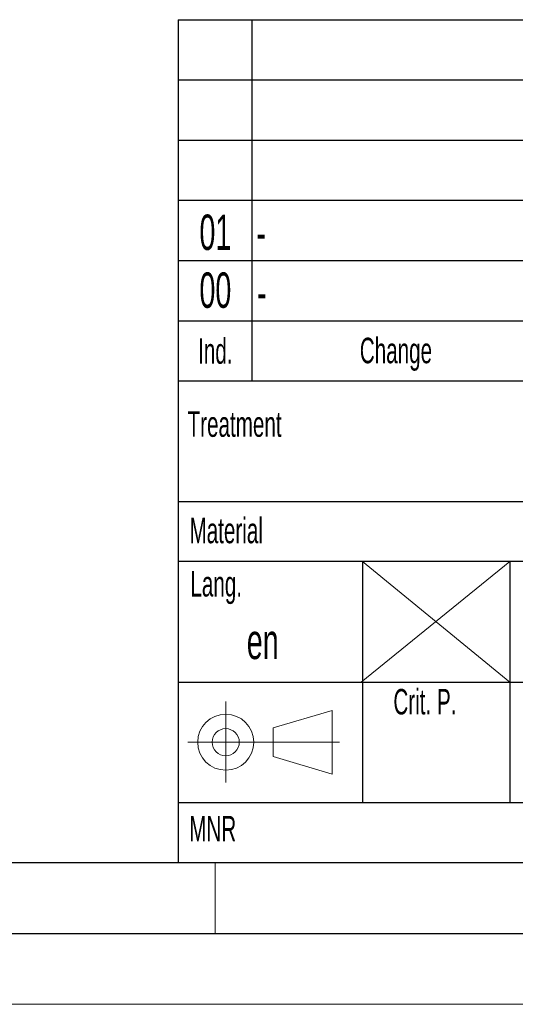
# Model space of a CAD drawing. Header units: millimetres. Extents: x 0 to 594, y 0 to 420.
# Tile 9 of 33: x 388 to 423, y 0 to 70. Entities that reach past the tile are written whole.
import ezdxf

# ---------------------------------------------------------------- set-up
doc = ezdxf.new("R2010")
doc.units = ezdxf.units.MM
doc.layers.add('FORMAT', color=7, linetype='Continuous')
doc.layers.add('SLD-0', color=7, linetype='Continuous')
doc.styles.add('SLDTEXTSTYLE1', font='TXT', dxfattribs={"width": 0.605})

msp = doc.modelspace()

# ---------------------------------------------------------------- linework, layer by layer
at = {"color": 7, "linetype": 'Continuous', "lineweight": 18}
for p, q in [((402, 10), (402, 5)), ((0, 0), (594, 0))]:
    msp.add_line(p, q, dxfattribs=at)
at = {"layer": 'FORMAT'}
for p, q in [((399.4, 69.5), (399.4, 10)), ((399.4, 69.5), (584, 69.5)), ((399.4, 69.5), (584, 69.5)), ((399.4, 69.5), (584, 69.5)), ((404.6, 69.5), (404.6, 44)), ((399.4, 65.25), (584, 65.25)), ((399.4, 65.25), (584, 65.25)), ((399.4, 61), (584, 61)), ((399.4, 56.75), (584, 56.75)), ((399.4, 52.5), (584, 52.5)), ((399.4, 48.25), (584, 48.25)), ((399.4, 44), (584, 44)), ((399.4, 35.5), (584, 35.5)), ((443.6, 31.25), (399.4, 31.25)), ((412.4, 31.25), (412.4, 14.25)), ((422.8, 31.25), (422.8, 14.25)), ((399.4, 22.75), (443.6, 22.75)), ((399.4, 14.25), (443.6, 14.25)), ((20, 10), (584, 10)), ((399.4, 10), (584, 10)), ((15, 5), (589, 5))]:
    msp.add_line(p, q, dxfattribs=at)
at = {"layer": 'FORMAT', "lineweight": 18}
for p, q in [((412.315, 22.75), (422.8, 31.25)), ((412.4, 31.25), (422.8, 22.75)), ((402.745, 21.364), (402.745, 15.647)), ((406.095, 19.504), (410.254, 20.75)), ((410.254, 16.25), (410.254, 20.75)), ((406.095, 19.504), (406.095, 17.496)), ((400.078, 18.5), (410.767, 18.5)), ((406.095, 17.496), (410.254, 16.25))]:
    msp.add_line(p, q, dxfattribs=at)
for radius in [1.977, 0.959]:
    msp.add_circle((402.745, 18.5), radius, dxfattribs=at)
at = {"layer": 'SLD-0'}
msp.add_line((399.4, 10), (584, 10), dxfattribs=at)

# ---------------------------------------------------------------- texts
at = {"layer": 'FORMAT', "style": 'SLDTEXTSTYLE1'}
for s, insert, char_height, attachment_point in [('01', (402.016, 55.747), 2.5, 2), ('-', (404.922, 55.723), 2.5, 1), ('00', (402.016, 51.66), 2.5, 2), ('-', (404.951, 51.501), 2.5, 1), ('Ind.', (402.01, 47.017), 1.8, 2), ('Change', (412.209, 47.051), 1.8, 1), ('Treatment', (400.054, 41.857), 1.8, 1), ('Material', (400.191, 34.344), 1.8, 1), ('Lang.', (400.253, 30.585), 1.8, 1), ('Crit. P.', (414.579, 22.259), 1.8, 1), ('MNR', (400.171, 13.295), 1.8, 1)]:
    msp.add_mtext(s, dxfattribs=dict(at, insert=insert, char_height=char_height, attachment_point=attachment_point))
at = {"layer": 'SLD-0', "insert": (404.233, 26.87), "char_height": 2.5, "attachment_point": 1, "style": 'SLDTEXTSTYLE1'}
msp.add_mtext('en', dxfattribs=at)

doc.saveas('drawing.dxf')
